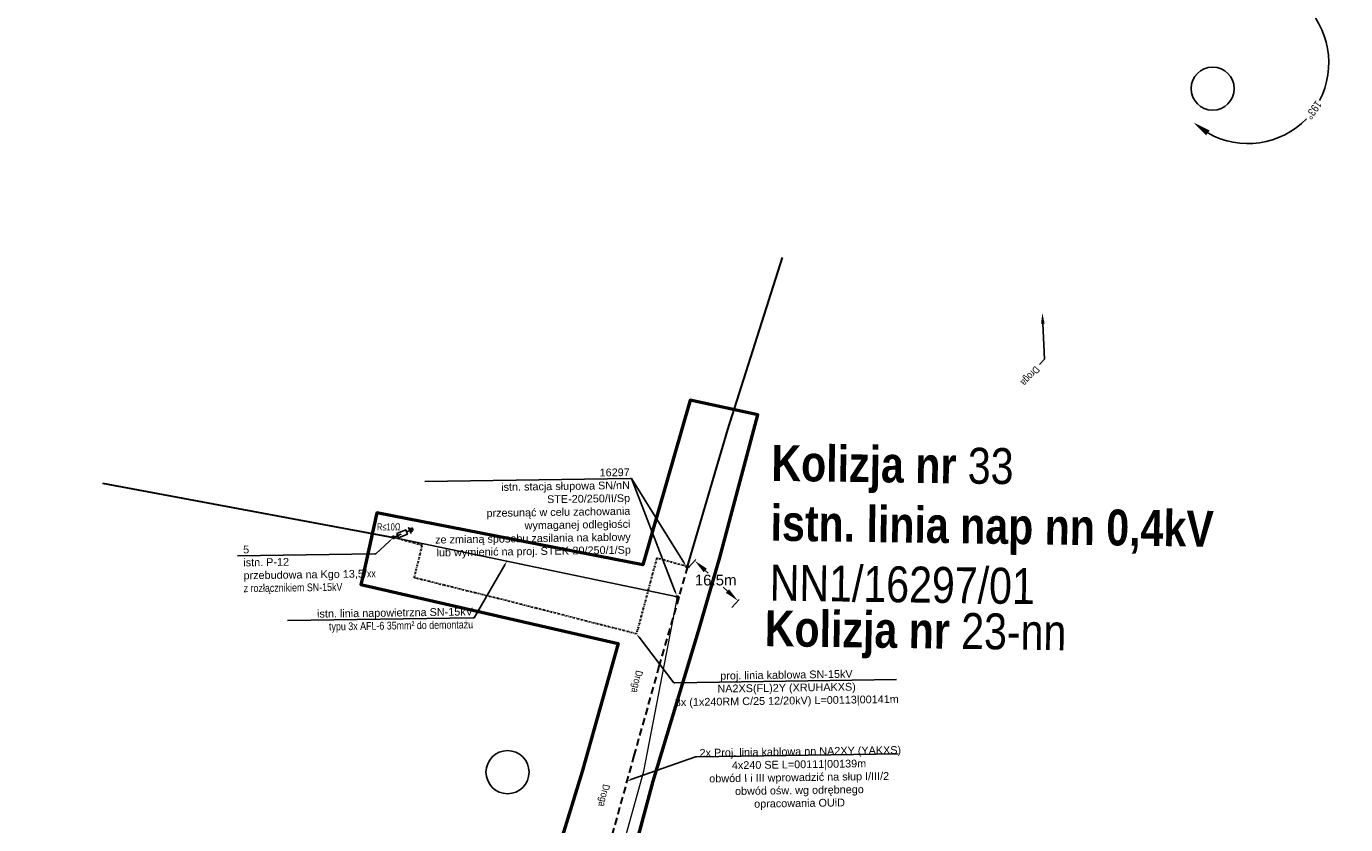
# Model space of a CAD drawing. Header units: millimetres. Extents: x 6504137 to 6515825, y 5737606 to 5784558.
# Tile 21 of 115: x 6508429 to 6508797, y 5753679 to 5753901. Entities that reach past the tile are written whole.
import ezdxf
from ezdxf import colors
from ezdxf.entities.mleader import LeaderData, LeaderLine
from ezdxf.math import Vec2, Vec3

# ---------------------------------------------------------------- set-up
doc = ezdxf.new("R2010")
doc.units = ezdxf.units.MM
doc.linetypes.add('JIS_02_2.0', pattern=[3, 2, -1])
doc.linetypes.add('KRESKAKROPKA', pattern=[1, 0.5, -0.25, 0, -0.25])
for name, color, linetype in [('#Nr Działek', 6, 'Continuous'), ('- kolizja linia SN', 1, 'Continuous'), ('_-demontaż', 1, 'DEMONTAZ'), ('_Kąt załomu', 7, 'Continuous'), ('_Opisy', 7, 'Continuous')]:
    doc.layers.add(name, color=color, linetype=linetype)
for name, color, linetype, lineweight in [('-Linia kablowa nn', 132, 'JIS_02_2.0', 30), ('-Linia kablowa SN', 1, 'KRESKAKROPKA', 30), ('_-demontaż nn', 132, 'DEMONTAZ', 20), ('_trasa_slupy', 1, 'Continuous', 20), ('_Zakres mapy projektowej', 4, 'Continuous', 50)]:
    doc.layers.add(name, color=color, linetype=linetype, lineweight=lineweight)
doc.layers.add('-wymiary', color=7, linetype='Continuous', lineweight=35, true_color=0x000000)
doc.layers.add('istn. linia nap.', color=7, linetype='Continuous', lineweight=0, true_color=0x000000)
doc.styles.add('Arial_Narr', font='ARIALN.TTF')
doc.styles.add('GEO-INFO', font='arial.ttf')
doc.styles.add('Nr działek', font='ARIALN.TTF', dxfattribs={"width": 0.75})
doc.styles.get("Standard").update_dxf_attribs({"font": 'ARIALN.TTF'})
doc.linetypes.add('DEMONTAZ', pattern='A,1,["x",Standard,S=1,R=0,X=-0.1,Y=-0.35],1', length=2)
doc.dimstyles.new('Kat załomu', dxfattribs={"dimtxt": 2.2, "dimasz": 5, "dimexe": 0.18, "dimexo": 0.0625, "dimtad": 0, "dimtih": 1, "dimtoh": 1, "dimdec": 4, "dimzin": 0, "dimdsep": 46, "dimtxsty": 'Standard', "dimcen": 0.9, "dimse1": 1, "dimse2": 1, "dimadec": 0, "dimazin": 0, "dimtfac": 1, "dimtdec": 4, "dimtofl": 0, "dimtmove": 0, "dimatfit": 3, "dimfxl": 1, "dimtolj": 1, "dimtzin": 0, "dimarcsym": 0})
doc.dimstyles.new('McRobic', dxfattribs={"dimtxt": 3, "dimasz": 4, "dimexe": 0.5, "dimexo": 0.04, "dimgap": 0.4, "dimtad": 0, "dimtih": 1, "dimtoh": 1, "dimdec": 1, "dimrnd": 0.01, "dimzin": 0, "dimdsep": 46, "dimtxsty": 'Standard', "dimcen": 0.09, "dimadec": 0, "dimazin": 0, "dimtfac": 1, "dimtdec": 1, "dimtofl": 0, "dimtmove": 0, "dimatfit": 3, "dimfxl": 1, "dimtolj": 1, "dimtzin": 0, "dimlwd": 25, "dimlwe": 25, "dimarcsym": 0})

# ---------------------------------------------------------------- blocks, each defined once
blk = doc.blocks.new('*D45')
at = {"layer": '_Kąt załomu', "color": 0, "lineweight": -2, "transparency": 16777216}
for start, end in [(338.9132, 47.8746), (253.8164, 322.7747)]:
    blk.add_arc((6509591.46, 5755363.45), 22.12, start, end, dxfattribs=at)
at = {"layer": '_Kąt załomu', "color": 0, "transparency": 16777216}
for points in [[(6509605.81, 5755379.18), (6509606.78, 5755380.54), (6509602.23, 5755382.77)], [(6509584.97, 5755341.44), (6509585.61, 5755342.98), (6509580.68, 5755344.14)]]:
    blk.add_solid(points, dxfattribs=at)
at = {"layer": 'Defpoints', "color": 0, "transparency": 16777216}
for p in [(6509723.53, 5755600.29), (6509591.46, 5755363.45), (6509602.8, 5755344.46), (6508769.92, 5753891.24)]:
    blk.add_point(p, dxfattribs=at)
at = {"layer": '_Kąt załomu', "color": 0, "transparency": 16777216, "insert": (6509610.77, 5755352.68), "char_height": 2.2, "attachment_point": 5, "rotation": 241}
blk.add_mtext('\\A1;180°', dxfattribs=at)
blk = doc.blocks.new('*D46')
at = {"layer": '_Kąt załomu', "color": 0, "lineweight": -2, "transparency": 16777216}
for start, end in [(332.0665, 48.0956), (240.1923, 316.2241)]:
    blk.add_arc((6508769.92, 5753891.24), 22.53, start, end, dxfattribs=at)
at = {"layer": '_Kąt załomu', "color": 0, "transparency": 16777216}
for points in [[(6508784.48, 5753907.33), (6508785.45, 5753908.69), (6508780.9, 5753910.92)], [(6508758.23, 5753871.02), (6508759.21, 5753872.37), (6508754.68, 5753874.65)]]:
    blk.add_solid(points, dxfattribs=at)
at = {"layer": 'Defpoints', "color": 0, "transparency": 16777216}
for p in [(6509591.46, 5755363.45), (6508769.92, 5753891.24), (6508778.33, 5753870.34), (6508199.19, 5753269.48)]:
    blk.add_point(p, dxfattribs=at)
at = {"layer": '_Kąt załomu', "color": 0, "transparency": 16777216, "insert": (6508788.18, 5753878.05), "char_height": 2.2, "attachment_point": 5, "rotation": 234}
blk.add_mtext('\\A1;193°', dxfattribs=at)
blk = doc.blocks.new('*D47')
at = {"layer": '_Kąt załomu', "color": 0, "lineweight": -2, "transparency": 16777216}
for start, end in [(151.9774, 265.6053), (280.2313, 32.9008)]:
    blk.add_arc((6508199.19, 5753269.47), 19.74, start, end, dxfattribs=at)
at = {"layer": '_Kąt załomu', "color": 0, "transparency": 16777216}
for points in [[(6508181.08, 5753279.23), (6508182.44, 5753278.27), (6508184.65, 5753282.83)], [(6508215.13, 5753279.66), (6508216.4, 5753280.74), (6508212.54, 5753284.02)]]:
    blk.add_solid(points, dxfattribs=at)
at = {"layer": 'Defpoints', "color": 0, "transparency": 16777216}
for p in [(6508769.92, 5753891.24), (6508047.89, 5753408.47), (6508199.19, 5753269.47), (6508213.73, 5753256.12)]:
    blk.add_point(p, dxfattribs=at)
at = {"layer": '_Kąt załomu', "color": 0, "transparency": 16777216, "insert": (6508200.03, 5753249.75), "char_height": 2.2, "attachment_point": 5, "rotation": 227}
blk.add_mtext('\\A1;270°', dxfattribs=at)
blk = doc.blocks.new('OKRAG_PELNY')
at = {"color": 0}
blk.add_lwpolyline([(0.5, 0), (0.482963, -0.12941), (0.433013, -0.25), (0.353553, -0.353553), (0.25, -0.433013), (0.12941, -0.482963), (0, -0.5), (-0.12941, -0.482963), (-0.25, -0.433013), (-0.353553, -0.353553), (-0.433013, -0.25), (-0.482963, -0.12941), (-0.5, 0), (-0.482963, 0.12941), (-0.433013, 0.25), (-0.353553, 0.353553), (-0.25, 0.433013), (-0.12941, 0.482963), (0, 0.5), (0.12941, 0.482963), (0.25, 0.433013), (0.353553, 0.353553), (0.433013, 0.25), (0.482963, 0.12941)], close=True, dxfattribs=at)
blk = doc.blocks.new('*D195')
at = {"layer": '-wymiary', "color": 0, "linetype": 'Continuous', "lineweight": 25, "transparency": 16777216}
for p, q in [((6508613.98, 5753750.67), (6508616.05, 5753752.9)), ((6508626.03, 5753739.47), (6508628.1, 5753741.7))]:
    blk.add_line(p, q, dxfattribs=at)
at = {"layer": '-wymiary', "color": 0, "lineweight": 25, "transparency": 16777216}
for p, q in [((6508618.64, 5753749.81), (6508619.46, 5753749.04)), ((6508624.83, 5753744.06), (6508623.62, 5753745.18))]:
    blk.add_line(p, q, dxfattribs=at)
at = {"layer": '-wymiary', "color": 0, "transparency": 16777216}
for points in [[(6508619.09, 5753750.3), (6508618.19, 5753749.32), (6508615.71, 5753752.53)], [(6508624.38, 5753743.57), (6508625.28, 5753744.55), (6508627.76, 5753741.34)]]:
    blk.add_solid(points, dxfattribs=at)
at = {"layer": 'Defpoints', "color": 0, "transparency": 16777216}
for p in [(6508615.71, 5753752.53), (6508613.95, 5753750.64), (6508626, 5753739.44)]:
    blk.add_point(p, dxfattribs=at)
at = {"layer": '-wymiary', "color": 0, "transparency": 16777216, "insert": (6508621.54, 5753747.11), "char_height": 3, "attachment_point": 5, "rotation": 0.0213, "style": 'GEO-INFO'}
blk.add_mtext('\\A1;16.5m', dxfattribs=at)

msp = doc.modelspace()

# ---------------------------------------------------------------- linework, layer by layer
at = {"layer": '#Nr Działek'}
for centre in [(6508760.07, 5753884.03), (6508563.52, 5753693.62)]:
    msp.add_circle(centre, 6, dxfattribs=at)
at = {"layer": '- kolizja linia SN', "linetype": 'ByBlock'}
for points in [[(6508532.89509, 5753759.53054), (6508533.79822, 5753759.90664), (6508531.70818, 5753759.03197)], [(6508535.36007, 5753760.55706), (6508536.29837, 5753760.9478), (6508535.95692, 5753761.76771), (6508536.65534, 5753760.09061)], [(6508536.93712, 5753760.53153), (6508536.93712, 5753760.53153), (6508536.44289, 5753761.71833)], [(6508536.91355, 5753761.64558), (6508536.91355, 5753761.64558), (6508537.19101, 5753760.97931)]]:
    msp.add_lwpolyline(points, dxfattribs=at)
msp.add_lwpolyline([(6508532.66784, 5753760.07622), (6508535.13283, 5753761.10274), (6508535.60842, 5753759.96069), (6508533.14344, 5753758.93417)], close=True, dxfattribs=at)
at = {"layer": '-Linia kablowa SN'}
msp.add_lwpolyline([(6508613.68002, 5753750.86163), (6508613.68002, 5753750.86163), (6508613.68002, 5753750.86163), (6508613.68002, 5753750.86163), (6508613.68002, 5753750.86163), (6508613.68002, 5753750.86163), (6508613.68002, 5753750.86163), (6508613.68002, 5753750.86163), (6508613.68002, 5753750.86163), (6508613.68002, 5753750.86163), (6508613.68002, 5753750.86163), (6508613.68002, 5753750.86163), (6508613.68002, 5753750.86163), (6508613.68002, 5753750.86163), (6508613.68002, 5753750.86163), (6508613.68002, 5753750.86163), (6508613.68002, 5753750.86163), (6508613.68002, 5753750.86163), (6508613.68002, 5753750.86163), (6508613.68002, 5753750.86163), (6508613.68002, 5753750.86163), (6508613.68002, 5753750.86163), (6508613.68002, 5753750.86163), (6508613.68002, 5753750.86163), (6508613.68002, 5753750.86163), (6508613.68002, 5753750.86163), (6508613.68002, 5753750.86163), (6508613.68002, 5753750.86163), (6508613.68002, 5753750.86163), (6508613.68002, 5753750.86163), (6508613.68002, 5753750.86163), (6508613.68002, 5753750.86163), (6508613.68002, 5753750.86163), (6508613.68002, 5753750.86163), (6508605.10764, 5753753.26121), (6508605.10764, 5753753.26121), (6508605.10764, 5753753.26121), (6508605.10764, 5753753.26121), (6508605.10764, 5753753.26121), (6508605.10764, 5753753.26121), (6508605.10764, 5753753.26121), (6508605.10764, 5753753.26121), (6508605.10764, 5753753.26121), (6508605.10764, 5753753.26121), (6508605.10764, 5753753.26121), (6508605.10764, 5753753.26121), (6508605.10764, 5753753.26121), (6508605.10764, 5753753.26121), (6508605.10764, 5753753.26121), (6508605.10764, 5753753.26121), (6508605.10764, 5753753.26121), (6508605.10764, 5753753.26121), (6508605.10764, 5753753.26121), (6508605.10764, 5753753.26121), (6508605.10764, 5753753.26121), (6508605.10764, 5753753.26121), (6508605.10764, 5753753.26121), (6508605.10764, 5753753.26121), (6508605.10764, 5753753.26121), (6508605.10764, 5753753.26121), (6508605.10764, 5753753.26121), (6508605.10764, 5753753.26121), (6508605.10764, 5753753.26121), (6508605.10764, 5753753.26121), (6508605.10764, 5753753.26121), (6508605.10764, 5753753.26121), (6508605.10764, 5753753.26121), (6508605.10764, 5753753.26121), (6508605.10764, 5753753.26121), (6508605.10764, 5753753.26121), (6508605.10764, 5753753.26121), (6508605.10764, 5753753.26121), (6508605.10764, 5753753.26121), (6508605.10764, 5753753.26121), (6508605.10764, 5753753.26121), (6508605.10764, 5753753.26121), (6508605.10764, 5753753.26121), (6508605.10764, 5753753.26121), (6508605.10764, 5753753.26121), (6508605.10764, 5753753.26121), (6508605.10764, 5753753.26121), (6508605.10764, 5753753.26121), (6508605.10764, 5753753.26121), (6508605.10764, 5753753.26121), (6508605.10764, 5753753.26121), (6508605.10764, 5753753.26121), (6508605.10764, 5753753.26121), (6508605.10764, 5753753.26121), (6508605.10764, 5753753.26121), (6508605.10764, 5753753.26121), (6508605.10764, 5753753.26121), (6508605.10764, 5753753.26121), (6508605.10764, 5753753.26121), (6508605.10764, 5753753.26121), (6508605.10764, 5753753.26121), (6508605.10764, 5753753.26121), (6508605.10764, 5753753.26121), (6508605.10764, 5753753.26121), (6508605.10764, 5753753.26121), (6508605.10764, 5753753.26121), (6508599.45149, 5753732.14374), (6508599.45149, 5753732.14374), (6508599.45149, 5753732.14374), (6508599.45149, 5753732.14374), (6508599.45149, 5753732.14374), (6508599.45149, 5753732.14374), (6508599.45149, 5753732.14374), (6508599.45149, 5753732.14374), (6508599.45149, 5753732.14374), (6508599.45149, 5753732.14374), (6508599.45149, 5753732.14374), (6508599.45149, 5753732.14374), (6508599.45149, 5753732.14374), (6508599.45149, 5753732.14374), (6508599.45149, 5753732.14374), (6508599.45149, 5753732.14374), (6508599.45149, 5753732.14374), (6508599.45149, 5753732.14374), (6508599.45149, 5753732.14374), (6508599.45149, 5753732.14374), (6508599.45149, 5753732.14374), (6508599.45149, 5753732.14374), (6508599.45149, 5753732.14374), (6508599.45149, 5753732.14374), (6508599.45149, 5753732.14374), (6508599.45149, 5753732.14374), (6508599.45149, 5753732.14374), (6508599.45149, 5753732.14374), (6508599.45149, 5753732.14374), (6508599.45149, 5753732.14374), (6508599.45149, 5753732.14374), (6508599.45149, 5753732.14374), (6508599.45149, 5753732.14374), (6508599.45149, 5753732.14374), (6508599.45149, 5753732.14374), (6508599.45149, 5753732.14374), (6508599.45149, 5753732.14374), (6508599.45149, 5753732.14374), (6508599.45149, 5753732.14374), (6508599.45149, 5753732.14374), (6508599.45149, 5753732.14374), (6508599.45149, 5753732.14374), (6508599.45149, 5753732.14374), (6508599.45149, 5753732.14374), (6508599.45149, 5753732.14374), (6508599.45149, 5753732.14374), (6508599.45149, 5753732.14374), (6508599.45149, 5753732.14374), (6508599.45149, 5753732.14374), (6508599.45149, 5753732.14374), (6508599.45149, 5753732.14374), (6508599.45149, 5753732.14374), (6508599.45149, 5753732.14374), (6508599.45149, 5753732.14374), (6508599.45149, 5753732.14374), (6508599.45149, 5753732.14374), (6508599.45149, 5753732.14374), (6508599.45149, 5753732.14374), (6508599.45149, 5753732.14374), (6508599.45149, 5753732.14374), (6508599.45149, 5753732.14374), (6508599.45149, 5753732.14374), (6508599.45149, 5753732.14374), (6508599.45149, 5753732.14374), (6508599.45149, 5753732.14374), (6508599.45149, 5753732.14374), (6508564.25964, 5753741.1447), (6508564.25964, 5753741.1447), (6508564.25964, 5753741.1447), (6508564.25964, 5753741.1447), (6508564.25964, 5753741.1447), (6508564.25964, 5753741.1447), (6508564.25964, 5753741.1447), (6508564.25964, 5753741.1447), (6508564.25964, 5753741.1447), (6508564.25964, 5753741.1447), (6508564.25964, 5753741.1447), (6508564.25964, 5753741.1447), (6508564.25964, 5753741.1447), (6508564.25964, 5753741.1447), (6508564.25964, 5753741.1447), (6508564.25964, 5753741.1447), (6508564.25964, 5753741.1447), (6508564.25964, 5753741.1447), (6508564.25964, 5753741.1447), (6508564.25964, 5753741.1447), (6508564.25964, 5753741.1447), (6508564.25964, 5753741.1447), (6508564.25964, 5753741.1447), (6508564.25964, 5753741.1447), (6508564.25964, 5753741.1447), (6508564.25964, 5753741.1447), (6508564.25964, 5753741.1447), (6508564.25964, 5753741.1447), (6508564.25964, 5753741.1447), (6508564.25964, 5753741.1447), (6508564.25964, 5753741.1447), (6508564.25964, 5753741.1447), (6508564.25964, 5753741.1447), (6508564.25964, 5753741.1447), (6508564.25964, 5753741.1447), (6508564.25964, 5753741.1447), (6508564.25964, 5753741.1447), (6508564.25964, 5753741.1447), (6508564.25964, 5753741.1447), (6508564.25964, 5753741.1447), (6508564.25964, 5753741.1447), (6508564.25964, 5753741.1447), (6508564.25964, 5753741.1447), (6508564.25964, 5753741.1447), (6508564.25964, 5753741.1447), (6508564.25964, 5753741.1447), (6508564.25964, 5753741.1447), (6508564.25964, 5753741.1447), (6508564.25964, 5753741.1447), (6508564.25964, 5753741.1447), (6508564.25964, 5753741.1447), (6508564.25964, 5753741.1447), (6508564.25964, 5753741.1447), (6508564.25964, 5753741.1447), (6508564.25964, 5753741.1447), (6508564.25964, 5753741.1447), (6508564.25964, 5753741.1447), (6508564.25964, 5753741.1447), (6508564.25964, 5753741.1447), (6508564.25964, 5753741.1447), (6508564.25964, 5753741.1447), (6508564.25964, 5753741.1447), (6508564.25964, 5753741.1447), (6508564.25964, 5753741.1447), (6508564.25964, 5753741.1447), (6508564.25964, 5753741.1447), (6508537.53434, 5753747.77507), (6508537.53434, 5753747.77507), (6508537.53434, 5753747.77507), (6508537.53434, 5753747.77507), (6508537.53434, 5753747.77507), (6508537.53434, 5753747.77507), (6508537.53434, 5753747.77507), (6508537.53434, 5753747.77507), (6508537.53434, 5753747.77507), (6508537.53434, 5753747.77507), (6508537.53434, 5753747.77507), (6508537.53434, 5753747.77507), (6508537.53434, 5753747.77507), (6508537.53434, 5753747.77507), (6508537.53434, 5753747.77507), (6508537.53434, 5753747.77507), (6508537.53434, 5753747.77507), (6508537.53434, 5753747.77507), (6508537.53434, 5753747.77507), (6508537.53434, 5753747.77507), (6508537.53434, 5753747.77507), (6508537.53434, 5753747.77507), (6508537.53434, 5753747.77507), (6508537.53434, 5753747.77507), (6508537.53434, 5753747.77507), (6508537.53434, 5753747.77507), (6508537.53434, 5753747.77507), (6508537.53434, 5753747.77507), (6508537.53434, 5753747.77507), (6508537.53434, 5753747.77507), (6508537.53434, 5753747.77507), (6508537.53434, 5753747.77507), (6508537.53434, 5753747.77507), (6508537.53434, 5753747.77507), (6508537.53434, 5753747.77507), (6508537.53434, 5753747.77507), (6508537.53434, 5753747.77507), (6508537.53434, 5753747.77507), (6508537.53434, 5753747.77507), (6508537.53434, 5753747.77507), (6508537.53434, 5753747.77507), (6508537.53434, 5753747.77507), (6508537.53434, 5753747.77507), (6508537.53434, 5753747.77507), (6508537.53434, 5753747.77507), (6508537.53434, 5753747.77507), (6508537.53434, 5753747.77507), (6508537.53434, 5753747.77507), (6508537.53434, 5753747.77507), (6508537.53434, 5753747.77507), (6508537.53434, 5753747.77507), (6508537.53434, 5753747.77507), (6508537.53434, 5753747.77507), (6508537.53434, 5753747.77507), (6508537.53434, 5753747.77507), (6508537.53434, 5753747.77507), (6508537.53434, 5753747.77507), (6508537.53434, 5753747.77507), (6508537.53434, 5753747.77507), (6508537.53434, 5753747.77507), (6508537.53434, 5753747.77507), (6508537.53434, 5753747.77507), (6508537.53434, 5753747.77507), (6508537.53434, 5753747.77507), (6508537.53434, 5753747.77507), (6508537.53434, 5753747.77507), (6508539.76843, 5753756.78247), (6508539.76843, 5753756.78247), (6508539.76843, 5753756.78247), (6508539.76843, 5753756.78247), (6508539.76843, 5753756.78247), (6508539.76843, 5753756.78247), (6508539.76843, 5753756.78247), (6508539.76843, 5753756.78247), (6508539.76843, 5753756.78247), (6508539.76843, 5753756.78247), (6508539.76843, 5753756.78247), (6508539.76843, 5753756.78247), (6508539.76843, 5753756.78247), (6508539.76843, 5753756.78247), (6508539.76843, 5753756.78247), (6508539.76843, 5753756.78247), (6508539.76843, 5753756.78247), (6508539.76843, 5753756.78247), (6508539.76843, 5753756.78247), (6508539.76843, 5753756.78247), (6508539.76843, 5753756.78247), (6508539.76843, 5753756.78247), (6508539.76843, 5753756.78247), (6508539.76843, 5753756.78247), (6508539.76843, 5753756.78247), (6508539.76843, 5753756.78247), (6508539.76843, 5753756.78247), (6508539.76843, 5753756.78247), (6508539.76843, 5753756.78247), (6508539.76843, 5753756.78247), (6508539.76843, 5753756.78247), (6508539.76843, 5753756.78247), (6508539.76843, 5753756.78247), (6508539.76843, 5753756.78247), (6508539.76843, 5753756.78247), (6508539.76843, 5753756.78247), (6508539.76843, 5753756.78247), (6508539.76843, 5753756.78247), (6508539.76843, 5753756.78247), (6508539.76843, 5753756.78247), (6508539.76843, 5753756.78247), (6508539.76843, 5753756.78247), (6508539.76843, 5753756.78247), (6508539.76843, 5753756.78247), (6508539.76843, 5753756.78247), (6508539.76843, 5753756.78247), (6508539.76843, 5753756.78247), (6508539.76843, 5753756.78247), (6508539.76843, 5753756.78247), (6508539.76843, 5753756.78247), (6508539.76843, 5753756.78247), (6508539.76843, 5753756.78247), (6508539.76843, 5753756.78247), (6508539.76843, 5753756.78247), (6508539.76843, 5753756.78247), (6508539.76843, 5753756.78247), (6508539.76843, 5753756.78247), (6508539.76843, 5753756.78247), (6508539.76843, 5753756.78247), (6508539.76843, 5753756.78247), (6508539.76843, 5753756.78247), (6508539.76843, 5753756.78247), (6508539.76843, 5753756.78247), (6508539.76843, 5753756.78247), (6508539.76843, 5753756.78247), (6508539.76843, 5753756.78247), (6508531.70818, 5753759.03197), (6508531.70818, 5753759.03197), (6508531.70818, 5753759.03197), (6508531.70818, 5753759.03197), (6508531.70818, 5753759.03197), (6508531.70818, 5753759.03197), (6508531.70818, 5753759.03197), (6508531.70818, 5753759.03197), (6508531.70818, 5753759.03197), (6508531.70818, 5753759.03197), (6508531.70818, 5753759.03197), (6508531.70818, 5753759.03197), (6508531.70818, 5753759.03197), (6508531.70818, 5753759.03197), (6508531.70818, 5753759.03197), (6508531.70818, 5753759.03197), (6508531.70818, 5753759.03197), (6508531.70818, 5753759.03197), (6508531.70818, 5753759.03197), (6508531.70818, 5753759.03197), (6508531.70818, 5753759.03197), (6508531.70818, 5753759.03197), (6508531.70818, 5753759.03197), (6508531.70818, 5753759.03197), (6508531.70818, 5753759.03197), (6508531.70818, 5753759.03197), (6508531.70818, 5753759.03197), (6508531.70818, 5753759.03197), (6508531.70818, 5753759.03197), (6508531.70818, 5753759.03197), (6508531.70818, 5753759.03197), (6508531.70818, 5753759.03197), (6508531.70818, 5753759.03197)], dxfattribs=at)
at = {"layer": '_-demontaż', "linetype": 'DEMONTAZ', "ltscale": 2}
msp.add_lwpolyline([(6508610.89315, 5753742.41755), (6508531.70818, 5753759.03197), (6508531.70818, 5753759.03197), (6508531.70818, 5753759.03197), (6508531.70818, 5753759.03197), (6508531.70818, 5753759.03197)], dxfattribs=at)
at = {"layer": 'istn. linia nap.', "color": 18, "linetype": 'Continuous', "lineweight": 30, "true_color": 0x000000}
for p, q in [((6508624.92619, 5753789.07026), (6508640.12928, 5753836.98504)), ((6508613.67317, 5753750.86851), (6508624.92619, 5753789.07026)), ((6508450.6285, 5753774.16917), (6508531.70818, 5753759.03197))]:
    msp.add_line(p, q, dxfattribs=at)

# ---------------------------------------------------------------- block references
at = {"layer": '-Linia kablowa SN', "color": 1, "lineweight": 18, "xscale": 0.7, "yscale": 0.7, "rotation": 289.9562856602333}
for p in [(6508531.70818, 5753759.03197), (6508613.68002, 5753750.86163)]:
    msp.add_blockref('OKRAG_PELNY', p, dxfattribs=at)
at = {"layer": '_-demontaż nn', "color": 18, "linetype": 'ByBlock', "lineweight": 18, "true_color": 0x000000, "xscale": 0.6999999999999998, "yscale": 0.6999999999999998, "rotation": 179.6972132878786}
msp.add_blockref('OKRAG_PELNY', (6508610.89315, 5753742.41755), dxfattribs=at)

# ---------------------------------------------------------------- texts
at = {"layer": '- kolizja linia SN', "insert": (6508527.11717, 5753762.9511), "char_height": 2, "width": 9.6494767, "attachment_point": 1, "style": 'Nr działek'}
msp.add_mtext('{\\fArial|b0|i0|c238|p34;R≤10Ω}', dxfattribs=at)
at = {"layer": '_Opisy', "char_height": 2, "attachment_point": 5, "rotation": 257.4382106, "bg_fill": 3, "box_fill_scale": 1, "bg_fill_color": 256, "bg_fill_transparency": 0}
for insert in [(6508599.36794, 5753718.91346), (6508590.1829, 5753687.19308)]:
    msp.add_mtext_dynamic_manual_height_columns('Droga', width=5.7426519, gutter_width=10, heights=[0], dxfattribs=dict(at, insert=insert))
at = {"layer": '_trasa_slupy', "insert": (6508637.16589, 5753784.78277), "char_height": 10, "width": 348.1955042, "attachment_point": 1, "rotation": 359.205026, "style": 'Arial_Narr'}
msp.add_mtext('{\\fArial Narrow|b1|i0|c238|p34;Kolizja nr }33\\P{\\fArial Narrow|b1|i0|c238|p34;istn. linia nap nn 0,4kV\\P}NN1/16297/01', dxfattribs=at)
at = {"layer": '_trasa_slupy', "color": 5, "insert": (6508635.32602, 5753738.73792), "char_height": 10, "width": 348.1955042, "attachment_point": 1, "rotation": 359.205026, "style": 'Arial_Narr'}
msp.add_mtext('{\\fArial Narrow|b1|i0|c238|p34;Kolizja nr }23-nn', dxfattribs=at)

# ---------------------------------------------------------------- dimensions: what is measured, and where the dimension line sits
at = {"layer": '-wymiary', "color": 7, "linetype": 'Continuous'}
dim = msp.add_linear_dim(base=(6508615.70884, 5753752.53225), p1=(6508626.001, 5753739.44121), p2=(6508613.94796, 5753750.63645), angle=137.1130995, dimstyle='McRobic', override={"dimpost": 'm', "dimtxsty": 'GEO-INFO'}, dxfattribs=at)
dim.commit()
dim.dimension.update_dxf_attribs({"geometry": '*D195', "text_midpoint": (6508621.54362, 5753747.11273), "dimtype": 161, "text_rotation": 210})
at = {"layer": '_Kąt załomu'}
dim = msp.add_angular_dim_3p(base=(6509602.79725, 5755344.46176), center=(6509591.457, 5755363.453), p1=(6509723.529, 5755600.29), p2=(6508769.92, 5753891.243), dimstyle='Kat załomu', dxfattribs=at)
dim.commit()
dim.dimension.update_dxf_attribs({"geometry": '*D45', "text_midpoint": (6509610.77409, 5755352.67716), "text_rotation": 241})

# ---------------------------------------------------------------- leaders
at = {"layer": '_Opisy'}
ml = msp.add_multileader_mtext('Standard', dxfattribs=at)
ml.set_content('Droga', color=7)
ml.set_leader_properties(color=7, linetype='Continuous', lineweight=-1)
ml.build(insert=Vec2(0, 0))
ml.multileader.update_dxf_attribs({"dogleg_length": 2, "arrow_head_size": 3})
ctx = ml.context
ctx.base_point, ctx.char_height, ctx.arrow_head_size, ctx.landing_gap_size, ctx.plane_origin, ctx.plane_x_axis, ctx.plane_y_axis = Vec3(6508711.79959, 5753807.16512), 2, 3, 1, Vec3(6508712.60174, 5753821.56962), Vec3(-0.676384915, -0.736548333), Vec3(0.736548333, -0.676384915)
notes = []
notes.append((ctx, [(0, (1, 1, 0), (6508713.15236, 5753808.63821), (-0.676384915, -0.736548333), 2, [(0, [(6508712.60174, 5753821.56962)], 0, [])])]))
ctx.mtext.insert, ctx.mtext.text_direction, ctx.mtext.rotation, ctx.mtext.flow_direction = Vec3(6508712.0763, 5753805.55333), Vec3(-0.676384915, -0.736548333), 3.969545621, 5
ctx.mtext.has_bg_fill, ctx.mtext.bg_color, ctx.mtext.bg_scale_factor, ctx.mtext.bg_transparency, ctx.mtext.use_window_bg_color = 1, -1027028792, 1.5, 0, 1
at = {"layer": '_Opisy', "linetype": 'Continuous'}
ml = msp.add_multileader_mtext('Standard', dxfattribs=at)
ml.set_content('{\\fArial|b0|i0|c238|p34;5       \\P\\C256;istn. P-12\\Pprzebudowa na Kgo 13,5/}xx\\Pz rozłącznikiem SN-15kV', color=256)
ml.set_leader_properties()
ml.build(insert=Vec2(0, 0))
ml.multileader.update_dxf_attribs({"text_left_attachment_type": 6, "text_right_attachment_type": 6, "dogleg_length": 0.36, "arrow_head_size": 1.2, "scale": 0.8})
ctx = ml.context
ctx.base_point, ctx.scale, ctx.char_height, ctx.arrow_head_size, ctx.landing_gap_size, ctx.plane_origin, ctx.plane_x_axis, ctx.plane_y_axis = Vec3(6508489.77833, 5753753.92669), 0.8, 2.16, 1.2, 0.072, Vec3(6508386.14898, 5753888.25288), Vec3(0.999892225, 0.014681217), Vec3(-0.014681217, 0.999892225)
ctx.left_attachment, ctx.right_attachment = 6, 6
notes.append((ctx, [(0, (1, 1, 0), (6508526.85709, 5753754.47111), (-0.999892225, -0.014681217), 0.288, [(0, [(6508531.483, 5753758.76402)], 0, [])])]))
ctx.mtext.insert, ctx.mtext.text_direction, ctx.mtext.rotation, ctx.mtext.flow_direction = Vec3(6508489.80942, 5753756.71364), Vec3(0.999892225, 0.014681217), 0.014681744, 5
ml = msp.add_multileader_mtext('Standard', dxfattribs=at)
ml.set_content('{\\fArial|b0|i0|c238|p34;istn. linia napowietrzna SN-15kV \\P}typu 3x AFL-6 35mm² do demontażu', color=256)
ml.set_leader_properties()
ml.build(insert=Vec2(0, 0))
ml.multileader.update_dxf_attribs({"text_left_attachment_type": 6, "text_right_attachment_type": 6, "dogleg_length": 0.36, "arrow_head_size": 1.2, "scale": 0.8})
ctx = ml.context
ctx.base_point, ctx.scale, ctx.char_height, ctx.arrow_head_size, ctx.landing_gap_size, ctx.plane_origin, ctx.plane_x_axis, ctx.plane_y_axis = Vec3(6508510.61243, 5753735.99349, 10.3), 0.8, 2.16, 1.2, 0.072, Vec3(6508469.76516, 5753540.2841, 10.3), Vec3(0.999892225, 0.014681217), Vec3(-0.014681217, 0.999892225)
ctx.left_attachment, ctx.right_attachment, ctx.text_align_type = 6, 6, 2
notes.append((ctx, [(0, (1, 1, 0), (6508554.25593, 5753736.63429, 10.3), (-0.999892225, -0.014681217), 0.288, [(1, [(6508563.34139, 5753752.39476, 10.3)], 0, []), (0, [(6508563.34139, 5753752.39476, 10.3)], 0, [])])]))
ctx.mtext.insert, ctx.mtext.text_direction, ctx.mtext.rotation, ctx.mtext.alignment, ctx.mtext.flow_direction = Vec3(6508553.85439, 5753739.46057, 10.3), Vec3(0.999892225, 0.014681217), 0.014681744, 3, 5
ml = msp.add_multileader_mtext('Standard', dxfattribs=at)
ml.set_content('{\\fArial|b0|i0|c238|p34;\\C256; 2x Proj. linia kablowa nn NA2XY (YAKXS) \\P\\pxqc;4x240 SE L=00111|00139m\\Pobwód I i III wprowadzić na słup I/III/2\\Pobwód ośw. wg odrębnego \\Popracowania OUiD \\P }', color=256)
ml.set_leader_properties()
ml.build(insert=Vec2(0, 0))
ml.multileader.update_dxf_attribs({"text_left_attachment_type": 6, "text_right_attachment_type": 6, "dogleg_length": 0.36, "arrow_head_size": 1.2, "scale": 0.8})
ctx = ml.context
ctx.base_point, ctx.scale, ctx.char_height, ctx.arrow_head_size, ctx.landing_gap_size, ctx.plane_origin, ctx.plane_x_axis, ctx.plane_y_axis = Vec3(6508616.20453, 5753697.87046, 51.6), 0.8, 2.16, 1.2, 0.072, Vec3(6508527.46326, 5753468.55863, 51.6), Vec3(0.999892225, 0.014681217), Vec3(-0.014681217, 0.999892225)
ctx.left_attachment, ctx.right_attachment, ctx.text_align_type = 6, 6, 2
notes.append((ctx, [(1, (1, 1, 0), (6508615.91656, 5753697.86623, 51.6), (0.999892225, 0.014681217), 0.288, [(1, [(6508596.79218, 5753691.13656, 51.6)], 0, [])])]))
ctx.mtext.insert, ctx.mtext.text_direction, ctx.mtext.rotation, ctx.mtext.alignment, ctx.mtext.flow_direction = Vec3(6508644.69837, 5753700.48737, 51.6), Vec3(0.999892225, 0.014681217), 0.014681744, 2, 5
for ctx, leaders in notes:
    for number, flags, end, landing, length, lines in leaders:
        leader = LeaderData()
        leader.index, (leader.has_last_leader_line, leader.has_dogleg_vector, leader.attachment_direction) = number, flags
        leader.last_leader_point, leader.dogleg_vector, leader.dogleg_length = Vec3(end), Vec3(landing), length
        for number, points, colour, breaks in lines:
            line = LeaderLine()
            line.index, line.vertices, line.color, line.breaks = number, Vec3.list(points), colors.encode_raw_color(colour), breaks
            leader.lines.append(line)
        ctx.leaders.append(leader)

# ---------------------------------------------------------------- next in the draw order: dimensions: what is measured, and where the dimension line sits
at = {"layer": '_Kąt załomu'}
for base, center, p1, p2, picture, middle, turn in [((6508778.32815, 5753870.34061), (6508769.92, 5753891.243), (6509591.457, 5755363.453), (6508199.189, 5753269.475), '*D46', (6508788.18047, 5753878.04595), 234), ((6508213.73139, 5753256.1227), (6508199.189, 5753269.475), (6508769.92, 5753891.243), (6508047.88592, 5753408.47098), '*D47', (6508200.0292, 5753249.75042), 227)]:
    dim = msp.add_angular_dim_3p(base=base, center=center, p1=p1, p2=p2, dimstyle='Kat załomu', dxfattribs=at)
    dim.commit()
    dim.dimension.update_dxf_attribs({"geometry": picture, "text_midpoint": middle, "text_rotation": turn})

# ---------------------------------------------------------------- next in the draw order: texts
at = {"layer": '_Opisy', "char_height": 2, "attachment_point": 5, "rotation": 257.4382106, "bg_fill": 3, "box_fill_scale": 1, "bg_fill_color": 256, "bg_fill_transparency": 0}
for insert in [(6508599.36794, 5753718.91346), (6508590.1829, 5753687.19308)]:
    msp.add_mtext_dynamic_manual_height_columns('Droga', width=5.7426519, gutter_width=10, heights=[0], dxfattribs=dict(at, insert=insert))

# ---------------------------------------------------------------- next in the draw order: linework, layer by layer
at = {"layer": '-Linia kablowa nn'}
msp.add_lwpolyline([(6508613.68002, 5753750.86163), (6508613.68002, 5753750.86163), (6508613.68002, 5753750.86163), (6508613.68002, 5753750.86163), (6508613.68002, 5753750.86163), (6508613.68002, 5753750.86163), (6508613.68002, 5753750.86163), (6508613.68002, 5753750.86163), (6508613.68002, 5753750.86163), (6508613.68002, 5753750.86163), (6508613.68002, 5753750.86163), (6508613.68002, 5753750.86163), (6508613.68002, 5753750.86163), (6508613.68002, 5753750.86163), (6508613.68002, 5753750.86163), (6508613.68002, 5753750.86163), (6508613.68002, 5753750.86163), (6508613.68002, 5753750.86163), (6508613.68002, 5753750.86163), (6508613.68002, 5753750.86163), (6508613.68002, 5753750.86163), (6508613.68002, 5753750.86163), (6508613.68002, 5753750.86163), (6508613.68002, 5753750.86163), (6508613.68002, 5753750.86163), (6508613.68002, 5753750.86163), (6508613.68002, 5753750.86163), (6508611.23074, 5753742.32518), (6508611.23074, 5753742.32518), (6508611.23074, 5753742.32518), (6508611.23074, 5753742.32518), (6508611.23074, 5753742.32518), (6508611.23074, 5753742.32518), (6508611.23074, 5753742.32518), (6508611.23074, 5753742.32518), (6508611.23074, 5753742.32518), (6508611.23074, 5753742.32518), (6508611.23074, 5753742.32518), (6508611.23074, 5753742.32518), (6508611.23074, 5753742.32518), (6508611.23074, 5753742.32518), (6508611.23074, 5753742.32518), (6508611.23074, 5753742.32518), (6508611.23074, 5753742.32518), (6508611.23074, 5753742.32518), (6508611.23074, 5753742.32518), (6508611.23074, 5753742.32518), (6508611.23074, 5753742.32518), (6508611.23074, 5753742.32518), (6508611.23074, 5753742.32518), (6508611.23074, 5753742.32518), (6508611.23074, 5753742.32518), (6508611.23074, 5753742.32518), (6508611.23074, 5753742.32518), (6508611.23074, 5753742.32518), (6508611.23074, 5753742.32518), (6508611.23074, 5753742.32518), (6508611.23074, 5753742.32518), (6508611.23074, 5753742.32518), (6508605.73632, 5753723.10441), (6508605.73632, 5753723.10441), (6508605.73632, 5753723.10441), (6508605.73632, 5753723.10441), (6508605.73632, 5753723.10441), (6508605.73632, 5753723.10441), (6508605.73632, 5753723.10441), (6508605.73632, 5753723.10441), (6508605.73632, 5753723.10441), (6508605.73632, 5753723.10441), (6508605.73632, 5753723.10441), (6508605.73632, 5753723.10441), (6508605.73632, 5753723.10441), (6508605.73632, 5753723.10441), (6508605.73632, 5753723.10441), (6508605.73632, 5753723.10441), (6508605.73632, 5753723.10441), (6508605.73632, 5753723.10441), (6508605.73632, 5753723.10441), (6508605.73632, 5753723.10441), (6508605.73632, 5753723.10441), (6508605.73632, 5753723.10441), (6508605.73632, 5753723.10441), (6508605.73632, 5753723.10441), (6508605.73632, 5753723.10441), (6508605.73632, 5753723.10441), (6508605.73632, 5753723.10441), (6508605.73632, 5753723.10441), (6508605.73632, 5753723.10441), (6508605.73632, 5753723.10441), (6508605.73632, 5753723.10441), (6508605.73632, 5753723.10441), (6508598.75938, 5753698.25311), (6508598.75938, 5753698.25311), (6508598.75938, 5753698.25311), (6508598.75938, 5753698.25311), (6508598.75938, 5753698.25311), (6508598.75938, 5753698.25311), (6508598.75938, 5753698.25311), (6508598.75938, 5753698.25311), (6508598.75938, 5753698.25311), (6508598.75938, 5753698.25311), (6508598.75938, 5753698.25311), (6508598.75938, 5753698.25311), (6508598.75938, 5753698.25311), (6508598.75938, 5753698.25311), (6508598.75938, 5753698.25311), (6508598.75938, 5753698.25311), (6508598.75938, 5753698.25311), (6508598.75938, 5753698.25311), (6508598.75938, 5753698.25311), (6508598.75938, 5753698.25311), (6508598.75938, 5753698.25311), (6508598.75938, 5753698.25311), (6508598.75938, 5753698.25311), (6508598.75938, 5753698.25311), (6508598.75938, 5753698.25311), (6508598.75938, 5753698.25311), (6508598.75938, 5753698.25311), (6508598.75938, 5753698.25311), (6508598.75938, 5753698.25311), (6508598.75938, 5753698.25311), (6508598.75938, 5753698.25311), (6508598.75938, 5753698.25311), (6508587.58028, 5753657.8116)], dxfattribs=at)
at = {"layer": '_-demontaż nn', "linetype": 'DEMONTAZ'}
for p, q in [((6508601.54398, 5753693.89894), (6508610.89315, 5753742.41755)), ((6508588.07, 5753646.13), (6508601.54398, 5753693.89894))]:
    msp.add_line(p, q, dxfattribs=at)
at = {"layer": '_Zakres mapy projektowej'}
msp.add_lwpolyline([(6508592.87816, 5753649.22842), (6508604.09159, 5753691.12306), (6508616.71709, 5753732.87754), (6508622.69759, 5753753.39398), (6508633.32959, 5753793.18091), (6508614.39134, 5753797.25098), (6508601.26747, 5753751.40048), (6508527.09266, 5753765.85335), (6508523.18872, 5753748.16104), (6508522.60729, 5753745.91835), (6508594.37328, 5753729.47198), (6508584.37256, 5753693.84647), (6508570.81676, 5753649.98948)], dxfattribs=at)

# ---------------------------------------------------------------- next in the draw order: leaders
at = {"layer": '_Opisy', "linetype": 'Continuous'}
ml = msp.add_multileader_mtext('Standard', dxfattribs=at)
ml.set_content('{\\fArial|b0|i0|c238|p34;16297      \\P\\C256;istn. stacja słupowa SN/nN\\PSTE-20/250/II/Sp\\P przesunąć w celu zachowania \\Pwymaganej odległości\\Pze zmianą sposobu zasilania na kablowy\\Plub wymienić na proj. STEK-20/250/1/Sp}', color=256)
ml.set_leader_properties()
ml.build(insert=Vec2(0, 0))
ml.multileader.update_dxf_attribs({"text_left_attachment_type": 6, "text_right_attachment_type": 6, "dogleg_length": 0.45, "arrow_head_size": 1.2, "scale": 0.8})
ctx = ml.context
ctx.base_point, ctx.scale, ctx.char_height, ctx.arrow_head_size, ctx.landing_gap_size, ctx.plane_origin, ctx.plane_x_axis, ctx.plane_y_axis = Vec3(6508543.11036, 5753774.6648, 130.78), 0.8, 2.16, 1.2, 0.072, Vec3(6508691.68141, 5753818.62322, 130.78), Vec3(0.999892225, 0.014681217), Vec3(-0.014681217, 0.999892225)
ctx.left_attachment, ctx.right_attachment, ctx.text_align_type = 6, 6, 2
notes = []
notes.append((ctx, [(1, (1, 1, 0), (6508598.0372, 5753775.47128, 130.78), (-0.999892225, -0.014681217), 0.36, [(0, [(6508610.71975, 5753742.72158, 130.78)], 0, []), (1, [(6508613.31701, 5753750.96519, 130.78)], 0, [])])]))
ctx.mtext.insert, ctx.mtext.text_direction, ctx.mtext.rotation, ctx.mtext.alignment, ctx.mtext.flow_direction = Vec3(6508597.56408, 5753778.26851, 130.78), Vec3(0.999892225, 0.014681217), 0.014681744, 3, 5
ml = msp.add_multileader_mtext('Standard', dxfattribs=at)
ml.set_content('\\pxqc;{\\fArial|b0|i0|c238|p34;proj. linia kablowa SN-15kV \\PNA2XS(FL)2Y (XRUHAKXS)\\P\\C256;3x (1x240RM C/25 12/20kV) L=00113|00141m \\P\\pq*;}', color=256)
ml.set_leader_properties()
ml.build(insert=Vec2(0, 0))
ml.multileader.update_dxf_attribs({"text_left_attachment_type": 6, "text_right_attachment_type": 6, "dogleg_length": 0.36, "arrow_head_size": 1.2, "scale": 0.8})
ctx = ml.context
ctx.base_point, ctx.scale, ctx.char_height, ctx.arrow_head_size, ctx.landing_gap_size, ctx.plane_origin, ctx.plane_x_axis, ctx.plane_y_axis = Vec3(6508610.16143, 5753718.54793, 10.3), 0.8, 2.16, 1.2, 0.072, Vec3(6508625.53049, 5753828.41096, 10.3), Vec3(0.999892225, 0.014681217), Vec3(-0.014681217, 0.999892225)
ctx.left_attachment, ctx.right_attachment = 6, 6
notes.append((ctx, [(1, (1, 1, 0), (6508609.87346, 5753718.5437, 10.3), (0.999892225, 0.014681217), 0.288, [(1, [(6508599.45149, 5753732.14374, 10.3)], 0, [])])]))
ctx.mtext.insert, ctx.mtext.text_direction, ctx.mtext.rotation, ctx.mtext.alignment, ctx.mtext.flow_direction = Vec3(6508641.24329, 5753721.83647, 10.3), Vec3(0.999892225, 0.014681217), 0.014681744, 2, 5
for ctx, leaders in notes:
    for number, flags, end, landing, length, lines in leaders:
        leader = LeaderData()
        leader.index, (leader.has_last_leader_line, leader.has_dogleg_vector, leader.attachment_direction) = number, flags
        leader.last_leader_point, leader.dogleg_vector, leader.dogleg_length = Vec3(end), Vec3(landing), length
        for number, points, colour, breaks in lines:
            line = LeaderLine()
            line.index, line.vertices, line.color, line.breaks = number, Vec3.list(points), colors.encode_raw_color(colour), breaks
            leader.lines.append(line)
        ctx.leaders.append(leader)

doc.saveas('drawing.dxf')
